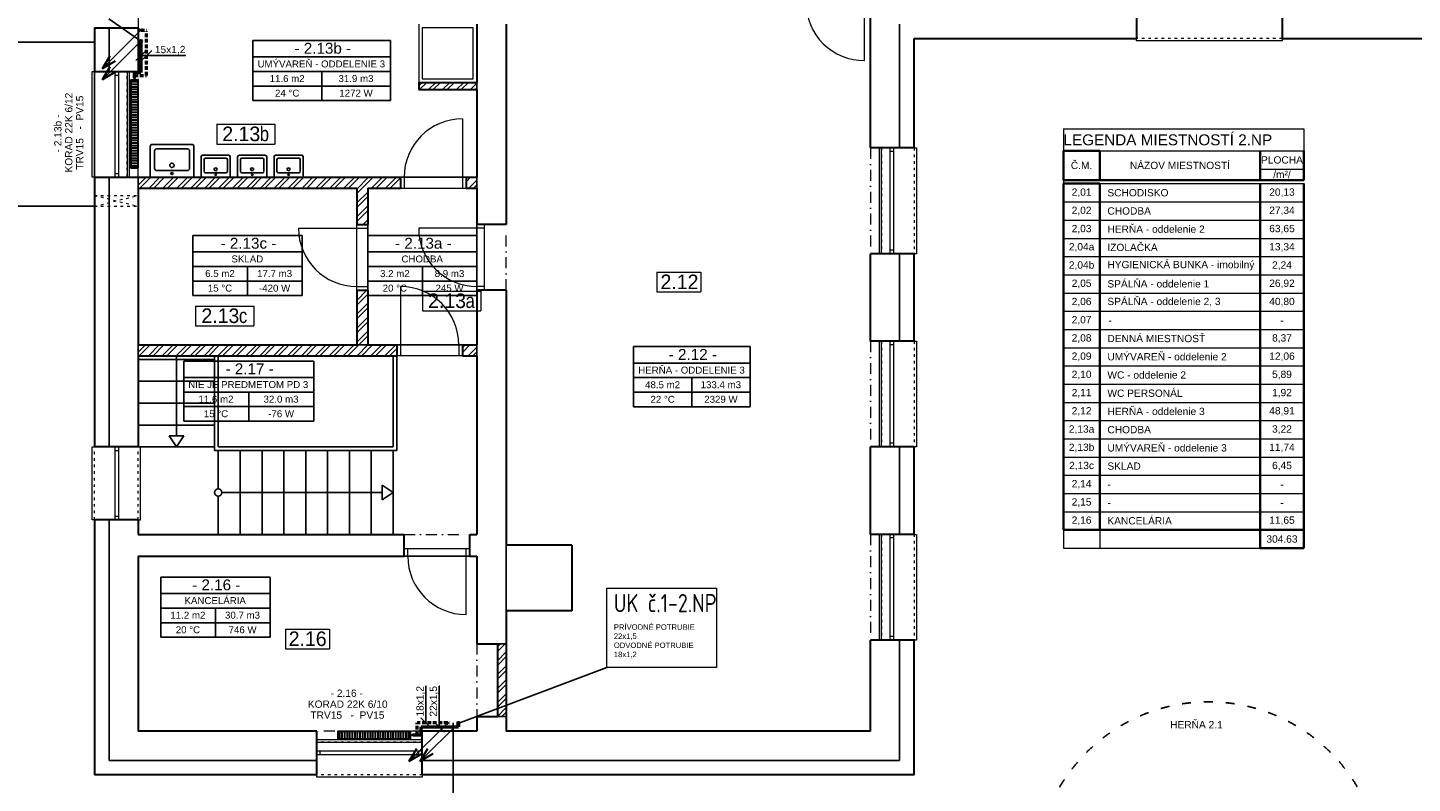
# Model space of a CAD drawing. Header units: millimetres. Extents: x 49721 to 99817, y 15126 to 82527.
# Tile 9 of 25: x 59361 to 78364, y 29017 to 39381. Entities that reach past the tile are written whole.
import ezdxf

# ---------------------------------------------------------------- set-up
doc = ezdxf.new("R2010")
doc.units = ezdxf.units.MM
for name, pattern in [('ACAD_ISO03W100', [30, 12, -18]), ('DASH', [75, 50, -25]), ('ČERCHOVANÁ', [1, 0.5, -0.25, 0, -0.25])]:
    doc.linetypes.add(name, pattern=pattern)
doc.layers.add('- pomocna', color=232, linetype='Continuous', lineweight=0, plot=False)
for name, color, linetype, lineweight in [('- zariadenie', 30, 'Continuous', 0), ('2__NP___VYKUROVACIE_TELES_', 3, 'Continuous', 30), ('_1_TZB-popis', 253, 'Continuous', 15), ('H popisky', 8, 'Continuous', 25), ('H stavba', 82, 'Continuous', 30), ('Lines_Číslo_pera__99', 7, 'Continuous', 0), ('otvor', 163, 'Continuous', 5), ('RE-nove', 10, 'Continuous', 0), ('Tbč stavba', 4, 'ČERCHOVANÁ', 0), ('Tč stavba', 7, 'ACAD_ISO03W100', 5), ('VT šrafy', 253, 'Continuous', 9)]:
    doc.layers.add(name, color=color, linetype=linetype, lineweight=lineweight)
for name, color, linetype in [('2__NP___MIESTNOSTIUK', 7, 'Continuous'), ('NEDEFINOVAN__POTRUBIE', 7, 'Continuous'), ('ODVODN__POTRUBIE', 7, 'Continuous'), ('POLO_KY', 7, 'Continuous'), ('PR_VODN__POTRUBIE', 7, 'Continuous'), ('ZNA_KA_STUPA_KY', 7, 'Continuous')]:
    doc.layers.add(name, color=color, linetype=linetype)
doc.styles.add('ARIAL', font='arial.ttf')
doc.styles.add('Arial_4', font='arial.ttf', dxfattribs={"height": 150})
doc.styles.add('MtXpl_Arial_Narrow', font='ARIALN.TTF')
doc.styles.add('MtXpl_TechnicLite', font='txt')
doc.styles.get("Standard").update_dxf_attribs({"font": 'arial.ttf'})

# ---------------------------------------------------------------- blocks, each defined once
blk = doc.blocks.new('A$C50a26ddb')
at = {"layer": 'ZNA_KA_STUPA_KY', "color": 12}
blk.add_line((530, 530), (0, 0), dxfattribs=at)
at = {"layer": 'ZNA_KA_STUPA_KY', "color": 12, "lineweight": 30}
for p in [(106, 177), (177, 106)]:
    blk.add_line(p, (0, 0), dxfattribs=at)
blk = doc.blocks.new('A$C355c1e2b')
at = {"layer": 'ODVODN__POTRUBIE', "color": 172, "lineweight": 9}
blk.add_line((530, 530), (0, 0), dxfattribs=at)
at = {"layer": 'ODVODN__POTRUBIE', "color": 172, "lineweight": 30}
for p in [(106, 177), (177, 106)]:
    blk.add_line(p, (0, 0), dxfattribs=at)
blk = doc.blocks.new('2np-novypdklad')
at = {"layer": '- pomocna', "color": 8}
for p, q in [((5532, 16121), (5532, 14671)), ((15582, 13621), (15582, 15621)), ((10182, 14521), (10182, 15321)), ((10582, 15321), (10582, 12571)), ((5532, 14671), (5382, 14671)), ((5382, 14671), (5382, 13221)), ((9382, 14421), (9382, 14521)), ((9382, 14521), (10182, 14521)), ((10182, 14421), (9382, 14421)), ((10182, 13221), (10182, 14421)), ((15732, 13621), (15582, 13621)), ((15732, 12171), (15732, 13621)), ((5382, 13221), (10182, 13221)), ((8532, 13071), (5532, 13071)), ((5532, 13071), (5532, 10921)), ((8532, 10921), (8532, 13071)), ((8682, 13071), (10182, 13071)), ((8682, 10921), (8682, 13071)), ((10182, 13071), (10182, 10921)), ((10582, 12571), (10282, 12571)), ((10282, 12571), (10282, 11671)), ((15582, 10971), (15582, 12171)), ((15582, 12171), (15732, 12171)), ((10282, 11671), (10582, 11671)), ((10582, 11671), (10582, 8171)), ((5532, 10921), (8532, 10921)), ((10182, 10921), (8682, 10921)), ((15732, 10971), (15582, 10971)), ((15732, 9521), (15732, 10971)), ((15582, 8321), (15582, 9521)), ((15582, 9521), (15732, 9521)), ((15732, 8321), (15582, 8321)), ((15732, 6871), (15732, 8321)), ((5532, 8021), (5532, 5621)), ((10182, 8021), (5532, 8021)), ((10182, 6821), (10182, 8021)), ((10582, 8171), (11482, 8171)), ((11482, 8171), (11482, 7271)), ((11482, 7271), (10582, 7271)), ((10582, 7271), (10582, 5621)), ((15582, 5621), (15582, 6871)), ((15582, 6871), (15732, 6871)), ((10462, 6821), (10182, 6821)), ((10462, 5821), (10462, 6821)), ((10182, 5621), (10182, 5821)), ((10182, 5821), (10462, 5821)), ((5532, 5621), (7982, 5621)), ((7982, 5621), (7982, 5471)), ((9432, 5471), (9432, 5621)), ((9432, 5621), (10182, 5621)), ((10582, 5621), (15582, 5621)), ((7982, 5471), (9432, 5471))]:
    blk.add_line(p, q, dxfattribs=at)
at = {"layer": '- zariadenie', "color": 8}
for p, q in [((9382, 15321), (9382, 14521)), ((10132, 15271), (9432, 15271)), ((9432, 15271), (9432, 14571)), ((10132, 14571), (10132, 15271)), ((10182, 14521), (10182, 15321)), ((9382, 14521), (10182, 14521)), ((9432, 14571), (10132, 14571))]:
    blk.add_line(p, q, dxfattribs=at)
at = {"color": 8, "linetype": 'Continuous'}
for p, q in [((5132, 15271), (5132, 14671)), ((15982, 13621), (15982, 15321)), ((3632, 15071), (4932, 15071)), ((4932, 15071), (4932, 12821)), ((5132, 13221), (5132, 9521)), ((4932, 12821), (3632, 12821)), ((15982, 10971), (15982, 12171)), ((6582, 10771), (6582, 9471)), ((6632, 10771), (6632, 9521)), ((9032, 10771), (9032, 9521)), ((9082, 10771), (9082, 9471)), ((6057, 9521), (5957, 9671)), ((6057, 9521), (6157, 9671)), ((6632, 9521), (9032, 9521)), ((15982, 8321), (15982, 9521)), ((6582, 9471), (9082, 9471)), ((6632, 9471), (6632, 8946)), ((6932, 9471), (6932, 8321)), ((7232, 9471), (7232, 8321)), ((7532, 9471), (7532, 8321)), ((7832, 9471), (7832, 8321)), ((8132, 9471), (8132, 8321)), ((8432, 9471), (8432, 8321)), ((8732, 9471), (8732, 8321)), ((9032, 9471), (9032, 8321)), ((9032, 8896), (8882, 8996)), ((6632, 8846), (6632, 8321)), ((9032, 8896), (8882, 8796)), ((5132, 8521), (5132, 5221)), ((15982, 5221), (15982, 6871)), ((7982, 5221), (5132, 5221)), ((15982, 5221), (9432, 5221))]:
    blk.add_line(p, q, dxfattribs=at)
at = {"color": 8}
for p, q in [((10182, 14521), (10182, 14421)), ((5697, 13221), (5697, 13641)), ((5727, 13671), (6267, 13671)), ((5757, 13341), (5757, 13581)), ((5787, 13611), (6207, 13611)), ((6237, 13581), (6237, 13341)), ((6297, 13641), (6297, 13221)), ((6397, 13221), (6397, 13501)), ((6417, 13521), (6777, 13521)), ((6797, 13501), (6797, 13221)), ((6897, 13221), (6897, 13501)), ((6917, 13521), (7277, 13521)), ((7297, 13501), (7297, 13221)), ((7397, 13221), (7397, 13501)), ((7417, 13521), (7777, 13521)), ((7797, 13501), (7797, 13221)), ((6207, 13311), (5787, 13311)), ((6437, 13301), (6437, 13461)), ((6457, 13481), (6737, 13481)), ((6757, 13461), (6757, 13301)), ((6937, 13301), (6937, 13461)), ((6957, 13481), (7237, 13481)), ((7257, 13461), (7257, 13301)), ((7437, 13301), (7437, 13461)), ((7457, 13481), (7737, 13481)), ((7757, 13461), (7757, 13301)), ((5532, 13071), (5532, 13221)), ((6297, 13221), (5697, 13221)), ((6797, 13221), (6397, 13221)), ((6737, 13281), (6457, 13281)), ((7297, 13221), (6897, 13221)), ((7237, 13281), (6957, 13281)), ((7797, 13221), (7397, 13221)), ((7737, 13281), (7457, 13281)), ((10182, 13071), (10182, 13221)), ((5532, 10771), (5532, 10921)), ((8682, 10921), (8532, 10921)), ((10182, 10771), (10182, 10921)), ((6582, 10721), (5532, 10721)), ((6057, 10771), (6057, 9671)), ((6582, 10421), (5532, 10421)), ((6582, 10121), (5532, 10121)), ((6582, 9821), (5532, 9821)), ((6582, 9521), (5532, 9521)), ((5957, 9671), (6157, 9671)), ((6057, 9671), (6057, 9671)), ((8882, 8796), (8882, 8996)), ((6682, 8896), (8882, 8896)), ((8882, 8896), (8882, 8896)), ((10582, 8171), (10582, 7271)), ((10462, 6821), (10582, 6821)), ((10462, 5821), (10582, 5821))]:
    blk.add_line(p, q, dxfattribs=at)
for centre, radius in [((5997, 13271), 15), ((6597, 13254), 10), ((7097, 13254), 10), ((7597, 13254), 10), ((6632, 8896), 50)]:
    blk.add_circle(centre, radius, dxfattribs=at)
for centre, radius, start, end in [((5727, 13641), 30, 90, 180), ((5787, 13581), 30, 90, 180), ((6207, 13581), 30, 0, 90), ((6267, 13641), 30, 0, 90), ((6417, 13501), 20, 90, 180), ((6777, 13501), 20, 0, 90), ((6917, 13501), 20, 90, 180), ((7277, 13501), 20, 0, 90), ((7417, 13501), 20, 90, 180), ((7777, 13501), 20, 0, 90), ((5787, 13341), 30, 180, 270), ((6207, 13341), 30, 270, 0), ((6457, 13461), 20, 90, 180), ((6737, 13461), 20, 0, 90), ((6957, 13461), 20, 90, 180), ((7237, 13461), 20, 0, 90), ((7457, 13461), 20, 90, 180), ((7737, 13461), 20, 0, 90), ((6457, 13301), 20, 180, 270), ((6737, 13301), 20, 270, 0), ((6957, 13301), 20, 180, 270), ((7237, 13301), 20, 270, 0), ((7457, 13301), 20, 180, 270), ((7737, 13301), 20, 270, 0)]:
    blk.add_arc(centre, radius, start, end, dxfattribs=at)
at = {"color": 8, "extrusion": (0, 0, -1)}
for centre, major_axis, start_param, end_param in [((5995, 13383), (-29, 7.6), 4.457203, 7.598795), ((5995, 13383), (-29, 7.6), 1.31561, 4.457203), ((6596, 13329), (-19.4, 5), 4.457203, 7.598795), ((6596, 13329), (-19.4, 5), 1.31561, 4.457203), ((7096, 13329), (-19.4, 5), 4.457203, 7.598795), ((7096, 13329), (-19.4, 5), 1.31561, 4.457203), ((7596, 13329), (-19.4, 5), 4.457203, 7.598795), ((7596, 13329), (-19.4, 5), 1.31561, 4.457203)]:
    blk.add_ellipse(centre, major_axis=major_axis, ratio=1, start_param=start_param, end_param=end_param, dxfattribs=at)
at = {"layer": 'H popisky', "color": 8, "lineweight": 0}
for p, q in [((6610, 13946), (7410, 13946)), ((6610, 13946), (6610, 13675)), ((7410, 13946), (7410, 13675)), ((6610, 13675), (7410, 13675)), ((12652, 11919), (13252, 11919)), ((12652, 11919), (12652, 11649)), ((13252, 11919), (13252, 11649)), ((9433, 11657), (10233, 11657)), ((9433, 11657), (9433, 11387)), ((10233, 11657), (10233, 11387)), ((12652, 11649), (13252, 11649)), ((6321, 11451), (7121, 11451)), ((6321, 11451), (6321, 11181)), ((7121, 11451), (7121, 11181)), ((9433, 11387), (10233, 11387)), ((6321, 11181), (7121, 11181)), ((7556, 7022), (8156, 7022)), ((7556, 7022), (7556, 6752)), ((8156, 7022), (8156, 6752)), ((7556, 6752), (8156, 6752))]:
    blk.add_line(p, q, dxfattribs=at)
at = {"layer": 'H stavba', "color": 8}
for p, q in [((15582, 13621), (15582, 15621)), ((19232, 15721), (19232, 15121)), ((21232, 15721), (21232, 15121)), ((4932, 15271), (5532, 15271)), ((4932, 15271), (4932, 14671)), ((5532, 15271), (5532, 14671)), ((10182, 15321), (10182, 14521)), ((10582, 15321), (10582, 12571)), ((16182, 15121), (19232, 15121)), ((16182, 13621), (16182, 15121)), ((21232, 15121), (23662, 15121)), ((4932, 14671), (5532, 14671)), ((9382, 14521), (9382, 14421)), ((9382, 14521), (10182, 14521)), ((9382, 14421), (10182, 14421)), ((10182, 14421), (10182, 13221)), ((16182, 13621), (15582, 13621)), ((4932, 13221), (5532, 13221)), ((4932, 13221), (4932, 9521)), ((5532, 13221), (9132, 13221)), ((9132, 13221), (9132, 13071)), ((10032, 13221), (10032, 13071)), ((10032, 13221), (10182, 13221)), ((5532, 13071), (5532, 10921)), ((5532, 13071), (8532, 13071)), ((8532, 13071), (8532, 12571)), ((8682, 13071), (8682, 12571)), ((8682, 13071), (9132, 13071)), ((10032, 13071), (10182, 13071)), ((10182, 13071), (10182, 12571)), ((8532, 12571), (8682, 12571)), ((10582, 12571), (10182, 12571)), ((15582, 10971), (15582, 12171)), ((16182, 12171), (15582, 12171)), ((16182, 10971), (16182, 12171)), ((8532, 11671), (8532, 10921)), ((8532, 11671), (8682, 11671)), ((8682, 11671), (8682, 10921)), ((10582, 11671), (10182, 11671)), ((10182, 11671), (10182, 10921)), ((10582, 11671), (10582, 8171)), ((5532, 10921), (8532, 10921)), ((8682, 10921), (9082, 10921)), ((9082, 10921), (9082, 10771)), ((9982, 10921), (10182, 10921)), ((9982, 10921), (9982, 10771)), ((16182, 10971), (15582, 10971)), ((5532, 10771), (9082, 10771)), ((5532, 10771), (5532, 9521)), ((9982, 10771), (10182, 10771)), ((10182, 10771), (10182, 8321)), ((5532, 9521), (4932, 9521)), ((15582, 8321), (15582, 9521)), ((16182, 9521), (15582, 9521)), ((16182, 8321), (16182, 9521)), ((4932, 8521), (4932, 5021)), ((5532, 8521), (4932, 8521)), ((5532, 8521), (5532, 8321)), ((5532, 8321), (9182, 8321)), ((9182, 8021), (9182, 8321)), ((10082, 8321), (10182, 8321)), ((10082, 8021), (10082, 8321)), ((16182, 8321), (15582, 8321)), ((5532, 8021), (5532, 5621)), ((5532, 8021), (9182, 8021)), ((10082, 8021), (10182, 8021)), ((10182, 8021), (10182, 6821)), ((11482, 8171), (10582, 8171)), ((11482, 8171), (11482, 7271)), ((11482, 7271), (10582, 7271)), ((10582, 7271), (10582, 5621)), ((15582, 5621), (15582, 6871)), ((16182, 6871), (15582, 6871)), ((16182, 5021), (16182, 6871)), ((10182, 6821), (10462, 6821)), ((10462, 6821), (10462, 5821)), ((10182, 5821), (10182, 5621)), ((10182, 5821), (10462, 5821)), ((7982, 5621), (5532, 5621)), ((7982, 5021), (7982, 5621)), ((10182, 5621), (9432, 5621)), ((9432, 5021), (9432, 5621)), ((15582, 5621), (10582, 5621)), ((7982, 5021), (4932, 5021)), ((16182, 5021), (9432, 5021))]:
    blk.add_line(p, q, dxfattribs=at)
at = {"layer": 'otvor', "color": 8}
for p, q in [((15502, 14821), (15502, 15721)), ((19232, 15091), (19232, 15121)), ((21232, 15091), (19232, 15091)), ((21232, 15121), (21232, 15091)), ((4902, 13221), (4902, 14671)), ((4902, 14671), (4932, 14671)), ((5212, 14671), (5212, 13221)), ((5262, 14671), (5262, 13221)), ((5412, 13221), (5412, 14671)), ((5212, 14621), (5262, 14621)), ((9982, 14021), (9982, 13071)), ((15702, 13621), (15702, 12171)), ((15852, 12171), (15852, 13621)), ((15902, 13571), (15852, 13571)), ((15902, 12171), (15902, 13621)), ((16182, 13621), (16212, 13621)), ((16212, 13621), (16212, 12171)), ((4932, 13221), (4902, 13221)), ((5212, 13271), (5262, 13271)), ((10032, 13221), (9132, 13221)), ((9182, 13221), (9182, 13071)), ((9132, 13071), (10032, 13071)), ((8532, 11671), (8532, 12571)), ((8682, 12571), (8682, 11671)), ((10182, 11671), (10182, 12571)), ((10282, 12571), (10282, 11671)), ((7732, 12521), (8682, 12521)), ((10282, 12521), (9382, 12521)), ((15902, 12221), (15852, 12221)), ((16212, 12171), (16182, 12171)), ((8532, 11721), (8682, 11721)), ((9132, 11721), (9132, 10771)), ((10282, 11721), (10182, 11721)), ((9082, 10921), (9982, 10921)), ((9932, 10921), (9932, 10771)), ((15702, 10971), (15702, 9521)), ((15852, 9521), (15852, 10971)), ((15902, 10921), (15852, 10921)), ((15902, 9521), (15902, 10971)), ((16182, 10971), (16212, 10971)), ((16212, 10971), (16212, 9521)), ((9982, 10771), (9082, 10771)), ((4902, 8521), (4902, 9521)), ((4902, 9521), (4932, 9521)), ((5212, 9521), (5212, 8521)), ((5262, 9521), (5262, 8521)), ((5562, 9521), (5532, 9521)), ((5562, 8521), (5562, 9521)), ((15902, 9571), (15852, 9571)), ((16212, 9521), (16182, 9521)), ((5212, 9471), (5262, 9471)), ((5212, 8571), (5262, 8571)), ((4932, 8521), (4902, 8521)), ((5532, 8521), (5562, 8521)), ((15702, 8321), (15702, 6871)), ((15852, 6871), (15852, 8321)), ((15902, 8271), (15852, 8271)), ((15902, 6871), (15902, 8321)), ((16182, 8321), (16212, 8321)), ((16212, 8321), (16212, 6871)), ((10082, 8121), (9182, 8121)), ((9182, 8021), (10082, 8021)), ((9232, 8021), (9232, 8121)), ((10032, 7221), (10032, 8121)), ((15902, 6921), (15852, 6921)), ((16212, 6871), (16182, 6871)), ((9432, 5501), (7982, 5501)), ((7982, 5351), (9432, 5351)), ((8032, 5301), (8032, 5351)), ((9382, 5301), (9382, 5351)), ((7982, 5301), (9432, 5301)), ((7982, 4991), (7982, 5021)), ((9432, 4991), (7982, 4991)), ((9432, 5021), (9432, 4991))]:
    blk.add_line(p, q, dxfattribs=at)
for centre, radius, start, end in [((15489, 15608), 787, 179.0767, 270.9305), ((9982, 13221), 800, 90, 180), ((8532, 12521), 800, 180, 270), ((10182, 12521), 800, 180, 270), ((9132, 10921), 800, 0, 90), ((10032, 8021), 800, 180, 270)]:
    blk.add_arc(centre, radius, start, end, dxfattribs=at)
at = {"layer": 'RE-nove', "color": 8, "linetype": 'Continuous'}
for p, q in [((9382, 14475), (9428, 14521)), ((9392, 14421), (9492, 14521)), ((9519, 14421), (9619, 14521)), ((9583, 14421), (9683, 14521)), ((9710, 14421), (9810, 14521)), ((9773, 14421), (9873, 14521)), ((9901, 14421), (10001, 14521)), ((9964, 14421), (10064, 14521)), ((10092, 14421), (10182, 14512)), ((10155, 14421), (10182, 14448)), ((5532, 13113), (5640, 13221)), ((5554, 13071), (5704, 13221)), ((5681, 13071), (5831, 13221)), ((5745, 13071), (5895, 13221)), ((5872, 13071), (6022, 13221)), ((5936, 13071), (6086, 13221)), ((6063, 13071), (6213, 13221)), ((6127, 13071), (6277, 13221)), ((6254, 13071), (6404, 13221)), ((6318, 13071), (6468, 13221)), ((6445, 13071), (6595, 13221)), ((6508, 13071), (6658, 13221)), ((6636, 13071), (6786, 13221)), ((6699, 13071), (6849, 13221)), ((6827, 13071), (6977, 13221)), ((6890, 13071), (7040, 13221)), ((7018, 13071), (7168, 13221)), ((7081, 13071), (7231, 13221)), ((7209, 13071), (7359, 13221)), ((7272, 13071), (7422, 13221)), ((7399, 13071), (7549, 13221)), ((7463, 13071), (7613, 13221)), ((7590, 13071), (7740, 13221)), ((7654, 13071), (7804, 13221)), ((7781, 13071), (7931, 13221)), ((7845, 13071), (7995, 13221)), ((7972, 13071), (8122, 13221)), ((8036, 13071), (8186, 13221)), ((8163, 13071), (8313, 13221)), ((8227, 13071), (8377, 13221)), ((8354, 13071), (8504, 13221)), ((8418, 13071), (8568, 13221)), ((8532, 13058), (8695, 13221)), ((8532, 12995), (8759, 13221)), ((8736, 13071), (8886, 13221)), ((8800, 13071), (8950, 13221)), ((8927, 13071), (9077, 13221)), ((8990, 13071), (9132, 13213)), ((10032, 13158), (10095, 13221)), ((10072, 13071), (10182, 13181)), ((10136, 13071), (10182, 13117)), ((8532, 12867), (8682, 13017)), ((8532, 12804), (8682, 12954)), ((9118, 13071), (9132, 13085)), ((8532, 12676), (8682, 12826)), ((8532, 12613), (8682, 12763)), ((8618, 12571), (8682, 12635)), ((8681, 12571), (8682, 12572)), ((8532, 11531), (8672, 11671)), ((8532, 11658), (8545, 11671)), ((8532, 11467), (8682, 11617)), ((8532, 11340), (8682, 11490)), ((8532, 11276), (8682, 11426)), ((8532, 11149), (8682, 11299)), ((8532, 11085), (8682, 11235)), ((8532, 10958), (8682, 11108)), ((8559, 10921), (8682, 11044))]:
    blk.add_line(p, q, dxfattribs=at)
at = {"layer": 'Tbč stavba', "color": 8, "ltscale": 300}
for p, q in [((5532, 13221), (5532, 14671)), ((15582, 13621), (15582, 12171)), ((10582, 11671), (10582, 12571)), ((15582, 10971), (15582, 9521)), ((9182, 8321), (10082, 8321)), ((15582, 8321), (15582, 6871)), ((10182, 6821), (10182, 5821)), ((9432, 5621), (7982, 5621))]:
    blk.add_line(p, q, dxfattribs=at)
at = {"layer": 'Tč stavba', "color": 8, "ltscale": 3}
for p, q in [((21232, 15121), (19232, 15121)), ((4932, 13221), (4932, 14671)), ((5382, 13221), (5382, 14671)), ((15732, 13621), (15732, 12171)), ((16182, 13621), (16182, 12171)), ((4932, 12971), (5532, 12971)), ((4932, 12821), (5532, 12971)), ((4932, 12971), (5532, 12821)), ((4932, 12821), (5532, 12821)), ((15732, 10971), (15732, 9521)), ((16182, 10971), (16182, 9521)), ((4932, 8521), (4932, 9521)), ((5532, 8521), (5532, 9521)), ((15732, 8321), (15732, 6871)), ((16182, 8321), (16182, 6871)), ((9432, 5471), (7982, 5471)), ((9432, 5021), (7982, 5021))]:
    blk.add_line(p, q, dxfattribs=at)
at = {"layer": 'VT šrafy', "color": 8, "linetype": 'Continuous'}
for p, q in [((5532, 10822), (5631, 10921)), ((5545, 10771), (5695, 10921)), ((5672, 10771), (5822, 10921)), ((5736, 10771), (5886, 10921)), ((5863, 10771), (6013, 10921)), ((5927, 10771), (6077, 10921)), ((6054, 10771), (6204, 10921)), ((6118, 10771), (6268, 10921)), ((6245, 10771), (6395, 10921)), ((6309, 10771), (6459, 10921)), ((6436, 10771), (6586, 10921)), ((6500, 10771), (6650, 10921)), ((6627, 10771), (6777, 10921)), ((6690, 10771), (6840, 10921)), ((6818, 10771), (6968, 10921)), ((6881, 10771), (7031, 10921)), ((7009, 10771), (7159, 10921)), ((7072, 10771), (7222, 10921)), ((7200, 10771), (7350, 10921)), ((7263, 10771), (7413, 10921)), ((7390, 10771), (7540, 10921)), ((7454, 10771), (7604, 10921)), ((7581, 10771), (7731, 10921)), ((7645, 10771), (7795, 10921)), ((7772, 10771), (7922, 10921)), ((7836, 10771), (7986, 10921)), ((7963, 10771), (8113, 10921)), ((8027, 10771), (8177, 10921)), ((8154, 10771), (8304, 10921)), ((8218, 10771), (8368, 10921)), ((8345, 10771), (8495, 10921)), ((8409, 10771), (8559, 10921)), ((8536, 10771), (8686, 10921)), ((8600, 10771), (8750, 10921)), ((8727, 10771), (8877, 10921)), ((8791, 10771), (8941, 10921)), ((8918, 10771), (9068, 10921)), ((8981, 10771), (9082, 10872)), ((9982, 10881), (10022, 10921)), ((9982, 10817), (10086, 10921)), ((10063, 10771), (10182, 10890)), ((10127, 10771), (10182, 10826)), ((10462, 6779), (10504, 6821)), ((10462, 6715), (10568, 6821)), ((10462, 6588), (10582, 6708)), ((10462, 6524), (10582, 6644)), ((10462, 6397), (10582, 6517)), ((10462, 6333), (10582, 6453)), ((10462, 6206), (10582, 6326)), ((10462, 6142), (10582, 6262)), ((10462, 6015), (10582, 6135)), ((10462, 5951), (10582, 6071)), ((10462, 5824), (10582, 5944)), ((10523, 5821), (10582, 5881))]:
    blk.add_line(p, q, dxfattribs=at)
at = {"layer": 'H popisky', "color": 8}
for s, style, p in [('2.13', 'MtXpl_TechnicLite', (6687, 13715)), ('b', 'MtXpl_Arial_Narrow', (7201, 13715)), ('2.12', 'MtXpl_TechnicLite', (12701, 11685)), ('2.13', 'MtXpl_TechnicLite', (9511, 11426)), ('2.13', 'MtXpl_TechnicLite', (6400, 11220)), ('a', 'MtXpl_Arial_Narrow', (10025, 11426)), ('c', 'MtXpl_Arial_Narrow', (6915, 11220)), ('2.16', 'MtXpl_TechnicLite', (7598, 6789))]:
    blk.add_text(s, height=200, rotation=360, dxfattribs=dict(at, style=style)).set_placement(p)
blk = doc.blocks.new('A$Cf90d3635')
at = {"layer": 'Lines_Číslo_pera__99', "color": 8, "linetype": 'Continuous', "lineweight": 0}
for p, q in [((0, 5750), (3300, 5750)), ((0, 5750), (0, 5450)), ((3300, 5750), (3300, 5450)), ((0, 5050), (0, 5000)), ((0, 250), (0, 0)), ((500, 250), (500, 0)), ((0, 0), (2700, 0))]:
    blk.add_line(p, q, dxfattribs=at)
at = {"layer": 'Lines_Číslo_pera__99', "linetype": 'Continuous', "lineweight": 35}
for p, q in [((0, 5450), (500, 5450)), ((0, 5450), (0, 5050)), ((500, 5450), (500, 5050)), ((2700, 5450), (2700, 5050)), ((3300, 5450), (3300, 5050)), ((0, 5050), (3300, 5050)), ((0, 5000), (500, 5000)), ((0, 5000), (0, 250)), ((500, 5000), (500, 250)), ((2700, 5000), (2700, 0)), ((3300, 5000), (3300, 0)), ((0, 250), (3300, 250)), ((2700, 0), (3300, 0))]:
    blk.add_line(p, q, dxfattribs=at)
at = {"layer": 'Lines_Číslo_pera__99', "linetype": 'Continuous'}
for p, q in [((500, 5450), (3300, 5450)), ((2700, 5200), (3300, 5200)), ((500, 5000), (3300, 5000)), ((0, 4750), (3300, 4750)), ((0, 4500), (3300, 4500)), ((0, 4250), (3300, 4250)), ((0, 4000), (3300, 4000)), ((0, 3750), (3300, 3750)), ((0, 3500), (3300, 3500)), ((0, 3250), (3300, 3250)), ((0, 3000), (3300, 3000)), ((0, 2750), (3300, 2750)), ((0, 2500), (3300, 2500)), ((0, 2250), (3300, 2250)), ((0, 2000), (3300, 2000)), ((0, 1750), (3300, 1750)), ((0, 1500), (3300, 1500)), ((0, 1250), (3300, 1250)), ((0, 1000), (3300, 1000)), ((0, 750), (3300, 750)), ((0, 500), (3300, 500))]:
    blk.add_line(p, q, dxfattribs=at)
for s, insert, char_height, width, attachment_point in [('LEGENDA MIESTNOSTÍ 2.NP', (1.5, 5600), 150, 8951.501, 4), ('{\\fArial|b0|i0|c238|p34;\\C256;NÁZOV MIESTNOSTÍ}', (1600, 5250), 100, 2197, 5), ('{\\fArial|b0|i0|c238|p34;\\C256;PLOCHA}', (3000, 5325), 100, 597, 5), ('{\\fArial|b0|i0|c238|p34;\\C256;Č.M.}', (250, 5250), 100, 497, 5), ('{\\fArial|b0|i0|c238|p34;\\C256;/m²/}', (3000, 5125), 100, 597, 5), ('{\\C256;2,01}', (250, 4875), 100, 497, 5), ('{\\fArial Narrow|b0|i0|c238|p34;\\C256;  \\fArial|b0|i0|c238|p34; SCHODISKO}', (501.5, 4875), 100, 2197, 4), ('{\\C256;20,13}', (3000, 4875), 100, 597, 5), ('{\\C256;2,02}', (250, 4625), 100, 497, 5), ('{\\fArial Narrow|b0|i0|c238|p34;\\C256;  \\fArial|b0|i0|c238|p34; CHODBA}', (501.5, 4625), 100, 2197, 4), ('{\\C256;27,34}', (3000, 4625), 100, 597, 5), ('{\\C256;2,03}', (250, 4375), 100, 497, 5), ('{\\fArial Narrow|b0|i0|c238|p34;\\C256;  \\fArial|b0|i0|c238|p34; }HERŇA{\\C256; - oddelenie 2}', (501.5, 4375), 100, 2197, 4), ('{\\C256;63,65}', (3000, 4375), 100, 597, 5), ('{\\fArial Narrow|b0|i0|c238|p34;\\C256;  \\fArial|b0|i0|c238|p34; IZOLAČKA}', (501.5, 4125), 100, 2197, 4), ('{\\C256;2,04a}', (250, 4125), 100, 497, 5), ('{\\C256;13,34}', (3000, 4125), 100, 597, 5), ('{\\C256;2,04b}', (250, 3875), 100, 497, 5), ('{\\fArial Narrow|b0|i0|c238|p34;\\C256;  \\fArial|b0|i0|c238|p34; HYGIENICKÁ BUNKA - imobilný}', (501.5, 3875), 100, 2197, 4), ('{\\C256;2,24}', (3000, 3875), 100, 597, 5), ('{\\C256;2,05}', (250, 3625), 100, 497, 5), ('{\\fArial Narrow|b0|i0|c238|p34;\\C256;  \\fArial|b0|i0|c238|p34; SPÁLŇA - oddelenie 1 }', (501.5, 3625), 100, 2197, 4), ('{\\C256;26,92}', (3000, 3625), 100, 597, 5), ('{\\C256;2,06}', (250, 3375), 100, 497, 5), ('{\\fArial Narrow|b0|i0|c238|p34;\\C256;  \\fArial|b0|i0|c238|p34; SPÁLŇA - oddelenie 2, 3 }', (501.5, 3375), 100, 2197, 4), ('{\\C256;40,80}', (3000, 3375), 100, 597, 5), ('{\\C256;2,07}', (250, 3125), 100, 497, 5), ('   -', (501.5, 3125), 100, 2197, 4), ('-', (3000, 3125), 100, 597, 5), ('{\\C256;2,08}', (250, 2875), 100, 497, 5), ('{\\fArial Narrow|b0|i0|c238|p34;\\C256;  \\fArial|b0|i0|c238|p34; DENNÁ MIESTNOSŤ\\Ftxt|c238; }', (501.5, 2875), 100, 2197, 4), ('{\\C256;8,37}', (3000, 2875), 100, 597, 5), ('{\\C256;2,09}', (250, 2625), 100, 497, 5), ('{\\fArial Narrow|b0|i0|c238|p34;\\C256;  \\fArial|b0|i0|c238|p34; UMÝVAREŇ - oddelenie 2 }', (501.5, 2625), 100, 2197, 4), ('{\\C256;12,06}', (3000, 2625), 100, 597, 5), ('{\\C256;2,10}', (250, 2375), 100, 497, 5), ('{\\fArial Narrow|b0|i0|c238|p34;\\C256;  \\fArial|b0|i0|c238|p34; WC - oddelenie 2 }', (501.5, 2375), 100, 2197, 4), ('{\\C256;5,89}', (3000, 2375), 100, 597, 5), ('{\\C256;2,11}', (250, 2125), 100, 497, 5), ('{\\fArial Narrow|b0|i0|c238|p34;\\C256;  \\fArial|b0|i0|c238|p34; WC PERSONÁL }', (501.5, 2125), 100, 2197, 4), ('{\\C256;1,92}', (3000, 2125), 100, 597, 5), ('{\\C256;2,12}', (250, 1875), 100, 497, 5), ('{\\fArial Narrow|b0|i0|c238|p34;\\C256;  \\fArial|b0|i0|c238|p34; }HERŇA {\\C256;- oddelenie 3}', (501.5, 1875), 100, 2197, 4), ('{\\C256;48,91}', (3000, 1875), 100, 597, 5), ('{\\C256;2,13a}', (250, 1625), 100, 497, 5), ('{\\fArial Narrow|b0|i0|c238|p34;\\C256;  \\fArial|b0|i0|c238|p34; CHODBA}', (501.5, 1625), 100, 2197, 4), ('{\\C256;3,22}', (3000, 1625), 100, 597, 5), ('{\\C256;2,13b}', (250, 1375), 100, 497, 5), ('{\\fArial Narrow|b0|i0|c238|p34;\\C256;  \\fArial|b0|i0|c238|p34; UMÝVAREŇ - oddelenie 3}', (501.5, 1375), 100, 2197, 4), ('{\\C256;11,74}', (3000, 1375), 100, 597, 5), ('{\\C256;2,13c}', (250, 1125), 100, 497, 5), ('{\\fArial Narrow|b0|i0|c238|p34;\\C256;  \\fArial|b0|i0|c238|p34; SKLAD}', (501.5, 1125), 100, 2197, 4), ('{\\C256;6,45}', (3000, 1125), 100, 597, 5), ('{\\C256;2,14}', (250, 875), 100, 497, 5), ('{\\fArial Narrow|b0|i0|c238|p34;\\C256;  \\fArial|b0|i0|c238|p34; -}', (501.5, 875), 100, 2197, 4), ('{\\C256;-}', (3000, 875), 100, 597, 5), ('{\\C256;2,15}', (250, 625), 100, 497, 5), ('{\\fArial Narrow|b0|i0|c238|p34;\\C256;  \\fArial|b0|i0|c238|p34; -}', (501.5, 625), 100, 2197, 4), ('{\\C256;-}', (3000, 625), 100, 597, 5), ('{\\C256;2,16}', (250, 375), 100, 497, 5), ('{\\fArial Narrow|b0|i0|c238|p34;\\C256;  \\fArial|b0|i0|c238|p34; KANCELÁRIA}', (501.5, 375), 100, 2197, 4), ('{\\C256;11,65}', (3000, 375), 100, 597, 5), ('304.63', (3000, 125), 100, 597, 5)]:
    blk.add_mtext(s, dxfattribs=dict(at, insert=insert, char_height=char_height, width=width, attachment_point=attachment_point))

msp = doc.modelspace()

# ---------------------------------------------------------------- linework, layer by layer
for p, q in [((60914.6, 39198), (60476, 39502.6, 0)), ((65278.3, 29840.7), (67307.9, 30605.7, 0)), ((65201.7, 29843.9), (65201.7, 27312.3))]:
    msp.add_line(p, q)
at = {"color": 8, "linetype": 'ACAD_ISO03W100', "ltscale": 10}
msp.add_circle((75567, 27765.6), 2368.4, dxfattribs=at)
at = {"layer": '2__NP___MIESTNOSTIUK', "color": 7}
for p, q in [((62452.6, 38981.5), (62452.6, 39206.5)), ((62452.6, 39206.5), (64342.6, 39206.5)), ((64342.6, 38981.5), (64342.6, 39206.5)), ((62452.6, 38781.5), (62452.6, 38981.5)), ((62452.6, 38981.5), (64342.6, 38981.5)), ((62452.6, 38981.5), (64342.6, 38981.5)), ((64342.6, 38781.5), (64342.6, 38981.5)), ((62452.6, 38581.5), (62452.6, 38781.5)), ((62452.6, 38781.5), (64342.6, 38781.5)), ((62452.6, 38781.5), (64342.6, 38781.5)), ((63397.6, 38581.5), (63397.6, 38781.5)), ((64342.6, 38581.5), (64342.6, 38781.5)), ((62452.6, 38381.5), (62452.6, 38581.5)), ((62452.6, 38581.5), (64342.6, 38581.5)), ((62452.6, 38581.5), (64342.6, 38581.5)), ((63397.6, 38381.5), (63397.6, 38581.5)), ((64342.6, 38381.5), (64342.6, 38581.5)), ((62452.6, 38381.5), (64342.6, 38381.5)), ((61627.6, 36306.5), (61627.6, 36531.5)), ((61627.6, 36531.5), (63127.6, 36531.5)), ((63127.6, 36306.5), (63127.6, 36531.5)), ((64027.6, 36306.5), (64027.6, 36531.5)), ((64027.6, 36531.5), (65527.6, 36531.5)), ((65527.6, 36306.5), (65527.6, 36531.5)), ((61627.6, 36106.5), (61627.6, 36306.5)), ((61627.6, 36306.5), (63127.6, 36306.5)), ((61627.6, 36306.5), (63127.6, 36306.5)), ((63127.6, 36106.5), (63127.6, 36306.5)), ((64027.6, 36106.5), (64027.6, 36306.5)), ((64027.6, 36306.5), (65527.6, 36306.5)), ((64027.6, 36306.5), (65527.6, 36306.5)), ((65527.6, 36106.5), (65527.6, 36306.5)), ((61627.6, 35906.5), (61627.6, 36106.5)), ((61627.6, 36106.5), (63127.6, 36106.5)), ((61627.6, 36106.5), (63127.6, 36106.5)), ((62377.6, 35906.5), (62377.6, 36106.5)), ((63127.6, 35906.5), (63127.6, 36106.5)), ((64027.6, 35906.5), (64027.6, 36106.5)), ((64027.6, 36106.5), (65527.6, 36106.5)), ((64027.6, 36106.5), (65527.6, 36106.5)), ((64777.6, 35906.5), (64777.6, 36106.5)), ((65527.6, 35906.5), (65527.6, 36106.5)), ((61627.6, 35706.5), (61627.6, 35906.5)), ((61627.6, 35906.5), (63127.6, 35906.5)), ((61627.6, 35906.5), (63127.6, 35906.5)), ((62377.6, 35706.5), (62377.6, 35906.5)), ((63127.6, 35706.5), (63127.6, 35906.5)), ((64027.6, 35706.5), (64027.6, 35906.5)), ((64027.6, 35906.5), (65527.6, 35906.5)), ((64027.6, 35906.5), (65527.6, 35906.5)), ((64777.6, 35706.5), (64777.6, 35906.5)), ((65527.6, 35706.5), (65527.6, 35906.5)), ((61627.6, 35706.5), (63127.6, 35706.5)), ((64027.6, 35706.5), (65527.6, 35706.5)), ((67677.6, 34781.5), (67677.6, 35006.5)), ((67677.6, 35006.5), (69277.6, 35006.5)), ((69277.6, 34781.5), (69277.6, 35006.5)), ((61502.1, 34583.6), (61502.1, 34808.6)), ((61502.1, 34808.6), (63288.1, 34808.6)), ((63288.1, 34583.6), (63288.1, 34808.6)), ((67677.6, 34581.5), (67677.6, 34781.5)), ((67677.6, 34781.5), (69277.6, 34781.5)), ((67677.6, 34781.5), (69277.6, 34781.5)), ((69277.6, 34581.5), (69277.6, 34781.5)), ((61502.1, 34383.6), (61502.1, 34583.6)), ((61502.1, 34583.6), (63288.1, 34583.6)), ((61502.1, 34583.6), (63288.1, 34583.6)), ((63288.1, 34383.6), (63288.1, 34583.6)), ((67677.6, 34381.5), (67677.6, 34581.5)), ((67677.6, 34581.5), (69277.6, 34581.5)), ((67677.6, 34581.5), (69277.6, 34581.5)), ((68477.6, 34381.5), (68477.6, 34581.5)), ((69277.6, 34381.5), (69277.6, 34581.5)), ((61502.1, 34183.6), (61502.1, 34383.6)), ((61502.1, 34383.6), (63288.1, 34383.6)), ((61502.1, 34383.6), (63288.1, 34383.6)), ((62395.1, 34183.6), (62395.1, 34383.6)), ((63288.1, 34183.6), (63288.1, 34383.6)), ((67677.6, 34181.5), (67677.6, 34381.5)), ((67677.6, 34381.5), (69277.6, 34381.5)), ((67677.6, 34381.5), (69277.6, 34381.5)), ((68477.6, 34181.5), (68477.6, 34381.5)), ((69277.6, 34181.5), (69277.6, 34381.5)), ((61502.1, 33983.6), (61502.1, 34183.6)), ((61502.1, 34183.6), (63288.1, 34183.6)), ((61502.1, 34183.6), (63288.1, 34183.6)), ((62395.1, 33983.6), (62395.1, 34183.6)), ((63288.1, 33983.6), (63288.1, 34183.6)), ((67677.6, 34181.5), (69277.6, 34181.5)), ((61502.1, 33983.6), (63288.1, 33983.6)), ((61187.5, 31620), (61187.5, 31845)), ((61187.5, 31845), (62687.5, 31845)), ((62687.5, 31620), (62687.5, 31845)), ((61187.5, 31420), (61187.5, 31620)), ((61187.5, 31620), (62687.5, 31620)), ((61187.5, 31620), (62687.5, 31620)), ((62687.5, 31420), (62687.5, 31620)), ((61187.5, 31220), (61187.5, 31420)), ((61187.5, 31420), (62687.5, 31420)), ((61187.5, 31420), (62687.5, 31420)), ((61937.5, 31220), (61937.5, 31420)), ((62687.5, 31220), (62687.5, 31420)), ((61187.5, 31020), (61187.5, 31220)), ((61187.5, 31220), (62687.5, 31220)), ((61187.5, 31220), (62687.5, 31220)), ((61937.5, 31020), (61937.5, 31220)), ((62687.5, 31020), (62687.5, 31220)), ((61187.5, 31020), (62687.5, 31020))]:
    msp.add_line(p, q, dxfattribs=at)
at = {"layer": '2__NP___VYKUROVACIE_TELES_', "color": 3}
for p, q in [((60777.6, 38660.5), (60777.6, 38660.5)), ((60872.6, 38638), (60782.6, 38638)), ((60872.6, 38603), (60782.6, 38603)), ((60877.6, 38660.5), (60877.6, 38660.5)), ((60872.6, 38568), (60782.6, 38568)), ((60872.6, 38533), (60782.6, 38533)), ((60872.6, 38498), (60782.6, 38498)), ((60872.6, 38463), (60782.6, 38463)), ((60872.6, 38428), (60782.6, 38428)), ((60872.6, 38393), (60782.6, 38393)), ((60872.6, 38358), (60782.6, 38358)), ((60872.6, 38323), (60782.6, 38323)), ((60872.6, 38288), (60782.6, 38288)), ((60872.6, 38253), (60782.6, 38253)), ((60872.6, 38218), (60782.6, 38218)), ((60872.6, 38183), (60782.6, 38183)), ((60872.6, 38148), (60782.6, 38148)), ((60872.6, 38113), (60782.6, 38113)), ((60872.6, 38078), (60782.6, 38078)), ((60872.6, 38043), (60782.6, 38043)), ((60872.6, 38008), (60782.6, 38008)), ((60872.6, 37973), (60782.6, 37973)), ((60872.6, 37938), (60782.6, 37938)), ((60872.6, 37903), (60782.6, 37903)), ((60872.6, 37868), (60782.6, 37868)), ((60872.6, 37833), (60782.6, 37833)), ((60872.6, 37798), (60782.6, 37798)), ((60872.6, 37763), (60782.6, 37763)), ((60872.6, 37728), (60782.6, 37728)), ((60872.6, 37693), (60782.6, 37693)), ((60872.6, 37658), (60782.6, 37658)), ((60777.6, 37460.5), (60777.6, 37460.5)), ((60872.6, 37623), (60782.6, 37623)), ((60872.6, 37588), (60782.6, 37588)), ((60872.6, 37553), (60782.6, 37553)), ((60872.6, 37518), (60782.6, 37518)), ((60872.6, 37483), (60782.6, 37483)), ((60877.6, 37460.5), (60877.6, 37460.5)), ((63616.6, 29728.5), (63616.6, 29728.5)), ((63644.1, 29633.5), (63644.1, 29723.5)), ((63679.1, 29633.5), (63679.1, 29723.5)), ((63714.1, 29633.5), (63714.1, 29723.5)), ((63749.1, 29633.5), (63749.1, 29723.5)), ((63784.1, 29633.5), (63784.1, 29723.5)), ((63819.1, 29633.5), (63819.1, 29723.5)), ((63854.1, 29633.5), (63854.1, 29723.5)), ((63889.1, 29633.5), (63889.1, 29723.5)), ((63924.1, 29633.5), (63924.1, 29723.5)), ((63959.1, 29633.5), (63959.1, 29723.5)), ((63994.1, 29633.5), (63994.1, 29723.5)), ((64029.1, 29633.5), (64029.1, 29723.5)), ((64064.1, 29633.5), (64064.1, 29723.5)), ((64099.1, 29633.5), (64099.1, 29723.5)), ((64134.1, 29633.5), (64134.1, 29723.5)), ((64169.1, 29633.5), (64169.1, 29723.5)), ((64204.1, 29633.5), (64204.1, 29723.5)), ((64239.1, 29633.5), (64239.1, 29723.5)), ((64274.1, 29633.5), (64274.1, 29723.5)), ((64309.1, 29633.5), (64309.1, 29723.5)), ((64344.1, 29633.5), (64344.1, 29723.5)), ((64379.1, 29633.5), (64379.1, 29723.5)), ((64414.1, 29633.5), (64414.1, 29723.5)), ((64449.1, 29633.5), (64449.1, 29723.5)), ((64484.1, 29633.5), (64484.1, 29723.5)), ((64519.1, 29633.5), (64519.1, 29723.5)), ((64554.1, 29633.5), (64554.1, 29723.5)), ((64589.1, 29633.5), (64589.1, 29723.5)), ((64616.6, 29728.5), (64616.6, 29728.5)), ((63616.6, 29628.5), (63616.6, 29628.5)), ((64616.6, 29628.5), (64616.6, 29628.5))]:
    msp.add_line(p, q, dxfattribs=at)
for points in [[(60877.6, 37460.5), (60877.6, 38660.5), (60777.6, 38660.5), (60777.6, 37460.5), (60877.6, 37460.5)], [(60877.6, 37460.5), (60877.6, 38660.5), (60777.6, 38660.5), (60777.6, 37460.5), (60877.6, 37460.5)], [(63616.6, 29628.5), (64616.6, 29628.5), (64616.6, 29728.5), (63616.6, 29728.5), (63616.6, 29628.5)], [(63616.6, 29628.5), (64616.6, 29628.5), (64616.6, 29728.5), (63616.6, 29728.5), (63616.6, 29628.5)]]:
    msp.add_lwpolyline(points, dxfattribs=at)
at = {"layer": '_1_TZB-popis', "color": 7, "elevation": 0}
msp.add_lwpolyline([(67307.9, 31694.6), (68816.8, 31694.6), (68816.8, 30605.7), (67307.9, 30605.7)], close=True, dxfattribs=at)
at = {"layer": 'NEDEFINOVAN__POTRUBIE', "color": 7}
for p, q in [((60827.6, 38660.5), (60827.6, 38666.8)), ((60827.6, 38660.5), (60827.6, 38666.8)), ((64616.6, 29678.5), (64622.9, 29678.5)), ((64616.6, 29678.5), (64622.9, 29678.5))]:
    msp.add_line(p, q, dxfattribs=at)
for points in [[(60827.6, 38678.9), (60820.6, 38691), (60834.6, 38691), (60827.6, 38678.9)], [(60827.6, 38678.9), (60820.6, 38691), (60834.6, 38691), (60827.6, 38678.9)], [(60827.6, 38678.9), (60834.6, 38666.8), (60820.6, 38666.8), (60827.6, 38678.9)], [(60827.6, 38678.9), (60834.6, 38666.8), (60820.6, 38666.8), (60827.6, 38678.9)], [(64635, 29678.5), (64622.9, 29671.5), (64622.9, 29685.5), (64635, 29678.5)], [(64635, 29678.5), (64622.9, 29671.5), (64622.9, 29685.5), (64635, 29678.5)], [(64635, 29678.5), (64647.2, 29685.5), (64647.2, 29671.5), (64635, 29678.5)], [(64635, 29678.5), (64647.2, 29685.5), (64647.2, 29671.5), (64635, 29678.5)]]:
    msp.add_lwpolyline(points, dxfattribs=at)
at = {"layer": 'ODVODN__POTRUBIE', "color": 172, "linetype": 'DASH', "lineweight": 50}
for p, q in [((60914.6, 39348), (60994.2, 39348)), ((60994.2, 38728), (60994.2, 39334.2)), ((60827.6, 38691), (60827.6, 38728)), ((60827.6, 38728), (60994.2, 38728)), ((64704.7, 29678.5), (64704.7, 29843.9)), ((65123.2, 29843.9), (64704.7, 29843.9)), ((64704.7, 29678.5), (64647.2, 29678.5))]:
    msp.add_line(p, q, dxfattribs=at)
for points in [[(60914.6, 39355.5), (60919, 39354.1), (60921.7, 39350.3), (60921.7, 39345.7), (60919, 39342), (60914.6, 39340.5), (60910.2, 39342), (60907.5, 39345.7), (60907.5, 39350.3), (60910.2, 39354.1), (60914.6, 39355.5)], [(65123.2, 29851.4), (65127.7, 29850), (65130.4, 29846.2), (65130.4, 29841.6), (65127.7, 29837.9), (65123.2, 29836.4), (65118.8, 29837.9), (65116.1, 29841.6), (65116.1, 29846.2), (65118.8, 29850), (65123.2, 29851.4)]]:
    msp.add_lwpolyline(points, dxfattribs=at)
at = {"layer": 'POLO_KY', "color": 7}
for p, q in [((60985.3, 39070.9), (60843.9, 38929.5)), ((60914.6, 39000.2), (61091.7, 39000.2)), ((61064.9, 39070.9), (60923.5, 38929.5)), ((64756.6, 29914.6), (64898, 29773.2)), ((64827.3, 29843.9), (64827.3, 29916.8)), ((64939.5, 29861.5), (65080.9, 29720.1)), ((65010.2, 29790.8), (65010.2, 29916.8))]:
    msp.add_line(p, q, dxfattribs=at)
at = {"layer": 'POLO_KY', "color": 80}
for points in [[(61091.7, 39000.2), (61525.7, 39000.2), (61091.7, 39000.2)], [(64827.3, 29916.8), (64827.3, 30350.8), (64827.3, 29916.8)], [(65010.2, 29916.8), (65010.2, 30350.8), (65010.2, 29916.8)]]:
    msp.add_lwpolyline(points, dxfattribs=at)
at = {"layer": 'PR_VODN__POTRUBIE', "color": 12, "lineweight": 50}
for p, q in [((60914.6, 39198), (60914.6, 38767.5)), ((60827.6, 38691), (60827.6, 38767.5)), ((60827.6, 38767.5), (60914.6, 38767.5)), ((65273.2, 29843.9), (65273.2, 29790.8)), ((64762.9, 29678.5), (64647.2, 29678.5)), ((64762.9, 29678.5), (64762.9, 29790.8)), ((64762.9, 29790.8), (65273.2, 29790.8))]:
    msp.add_line(p, q, dxfattribs=at)
for points in [[(60914.6, 39205.5), (60919, 39204.1), (60921.7, 39200.3), (60921.7, 39195.7), (60919, 39192), (60914.6, 39190.5), (60910.2, 39192), (60907.5, 39195.7), (60907.5, 39200.3), (60910.2, 39204.1), (60914.6, 39205.5)], [(65273.2, 29851.4), (65277.7, 29850), (65280.4, 29846.2), (65280.4, 29841.6), (65277.7, 29837.9), (65273.2, 29836.4), (65268.8, 29837.9), (65266.1, 29841.6), (65266.1, 29846.2), (65268.8, 29850), (65273.2, 29851.4)]]:
    msp.add_lwpolyline(points, dxfattribs=at)

# ---------------------------------------------------------------- block references
for name, p in [('2np-novypdklad', (55345.3, 24110.5)), ('A$C355c1e2b', (60384.3, 38817.7)), ('A$C50a26ddb', (60384.3, 38667.7)), ('A$Cf90d3635', (73575.1, 32242.1)), ('A$C355c1e2b', (64592.9, 29313.6))]:
    msp.add_blockref(name, p)
msp.add_blockref('A$C50a26ddb', (64742.9, 29313.6), dxfattribs=at)

# ---------------------------------------------------------------- texts
at = {"layer": '2__NP___MIESTNOSTIUK', "color": 7, "style": 'ARIAL'}
for s, height, p in [('- 2.13b -', 149.57, (63022.6, 39025)), ('UMÝVAREŇ - ODDELENIE 3', 95.181, (62515.6, 38836.5)), ('11.6 m2', 95.18, (62681.6, 38636.5)), ('31.9 m3', 95.18, (63626.6, 38636.5)), ('24 °C', 95.18, (62755.6, 38436.5)), ('1272 W', 95.18, (63638.1, 38436.5)), ('- 2.13c -', 149.57, (62008.1, 36350)), ('- 2.13a -', 149.57, (64402.6, 36350)), ('SKLAD', 95.18, (62158.1, 36161.5)), ('CHODBA', 95.18, (64491.1, 36161.5)), ('6.5 m2', 95.18, (61797.1, 35961.5)), ('17.7 m3', 95.18, (62509.6, 35961.5)), ('3.2 m2', 95.18, (64197.1, 35961.5)), ('8.9 m3', 95.18, (64947.1, 35961.5)), ('15 °C', 95.18, (61833.6, 35761.5)), ('-420 W', 95.18, (62536.1, 35761.5)), ('20 °C', 95.18, (64233.6, 35761.5)), ('245 W', 95.18, (64958.6, 35761.5)), ('- 2.12 -', 149.57, (68158.6, 34825)), ('- 2.17 -', 149.57, (62076.1, 34627.1)), ('HERŇA - ODDELENIE 3', 95.181, (67740.6, 34636.5)), ('NIE JE PREDMETOM PD 3', 95.181, (61565.1, 34438.6)), ('48.5 m2', 95.18, (67834.6, 34436.5)), ('133.4 m3', 95.18, (68597.1, 34436.5)), ('11.6 m2', 95.18, (61705.1, 34238.6)), ('32.0 m3', 95.18, (62598.1, 34238.6)), ('22 °C', 95.18, (67908.6, 34236.5)), ('2329 W', 95.18, (68646.1, 34236.5)), ('15 °C', 95.18, (61779.1, 34038.6)), ('-76 W', 95.18, (62662.1, 34038.6)), ('- 2.16 -', 149.57, (61618.5, 31663.5)), ('KANCELÁRIA', 95.18, (61513.5, 31475)), ('11.2 m2', 95.18, (61319.5, 31275)), ('30.7 m3', 95.18, (62069.5, 31275)), ('20 °C', 95.18, (61393.5, 31075)), ('746 W', 95.18, (62118.5, 31075))]:
    msp.add_text(s, height=height, dxfattribs=at).set_placement(p)
at = {"layer": 'ODVODN__POTRUBIE', "color": 172, "linetype": 'DASH', "lineweight": 50, "insert": (67405.8, 31613.7, 0), "char_height": 125, "width": 3277.773, "attachment_point": 1, "style": 'Arial_4'}
msp.add_mtext('\\A1;{\\fISOCPEUR|b0|i0|c238|p34;\\H2x;\\W0.8;\\C7;UK č.1-2.NP\\P\\fArial|b0|i0|c238|p34;\\H0.3x;\\W1;\\C12;PRÍVODNÉ POTRUBIE\\P\\C0;22x1,5\\P\\C172;ODVODNÉ POTRUBIE\\C150;\\P\\C0;18x1,2}', dxfattribs=at)
at = {"layer": 'POLO_KY', "color": 7, "style": 'ARIAL'}
for s, p in [('15x1,2', (61106.7, 39032.2)), ('- 2.16 -', (63518.5, 30202.3)), ('KORAD 22K 6/10', (63206, 30052.3)), ('TRV15   -  PV15 ', (63241.2, 29902.3)), ('HERŇA 2.1', (75040.5, 29770.6))]:
    msp.add_text(s, height=100, dxfattribs=at).set_placement(p)
for s, p in [('KORAD 22K 6/12', (59975.1, 37394.9)), ('TRV15   -  PV15 ', (60125.1, 37432.5)), ('- 2.13b -', (59825.1, 37669.9)), ('18x1,2', (64795.3, 29931.8)), ('22x1,5', (64978.2, 29931.8))]:
    msp.add_text(s, height=100, rotation=90, dxfattribs=at).set_placement(p)

doc.saveas('drawing.dxf')
